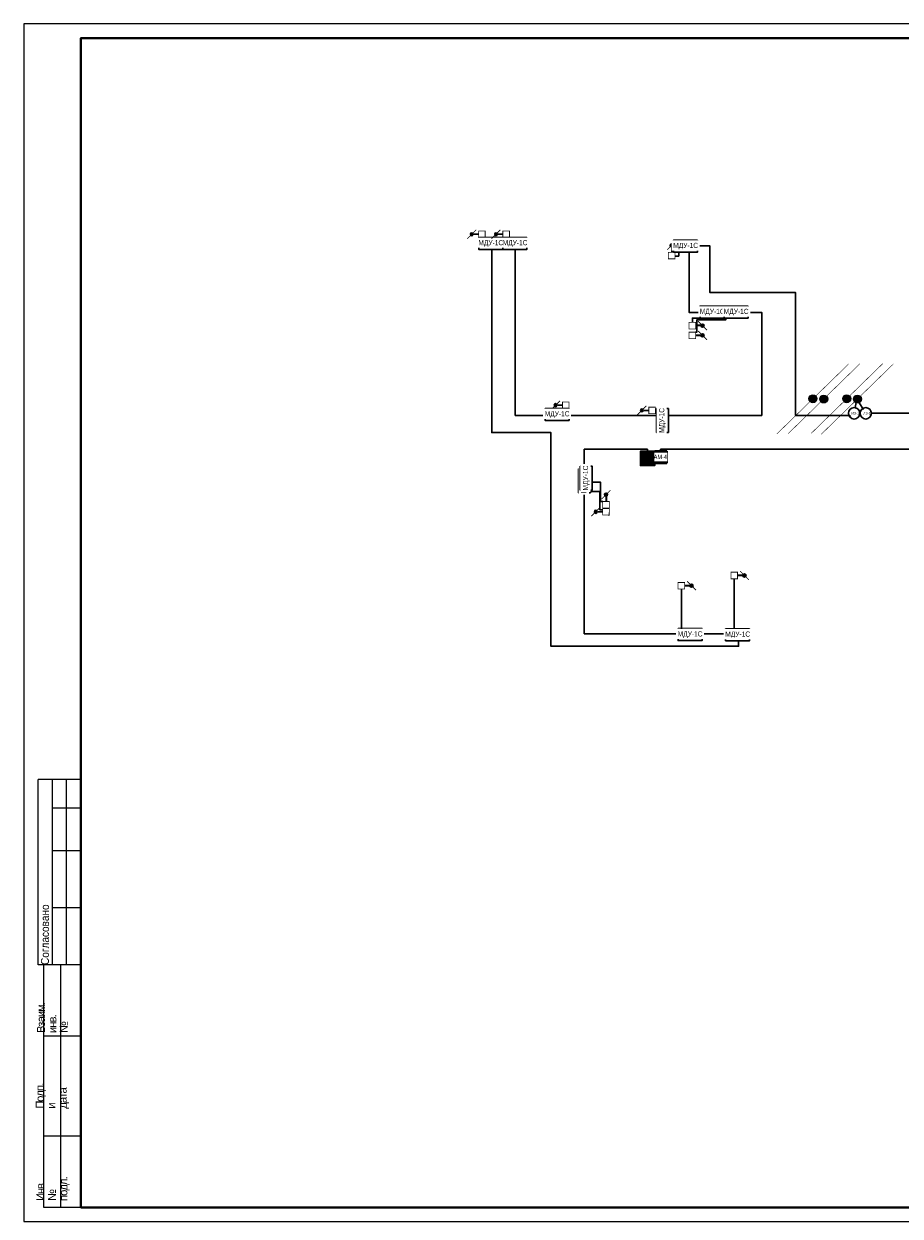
# Model space of a CAD drawing. Header units: millimetres. Extents: x -195178 to 1761886, y 140622 to 301105.
# Tile 37 of 131: x 238054 to 268762, y 224498 to 266305. Entities that reach past the tile are written whole.
import ezdxf
from ezdxf.enums import TextEntityAlignment as Align

# ---------------------------------------------------------------- set-up
doc = ezdxf.new("R2010")
doc.units = ezdxf.units.MM
doc.set_wipeout_variables(frame=1)
for name, color, linetype, lineweight in [('_АПС_Оборудование', 1, 'Continuous', 30), ('format-line3', 7, 'Continuous', 13), ('RC-Извещатели_пожарные', 1, 'Continuous', 30), ('Воздуховоды', 7, 'Continuous', 18), ('Рамка', 7, 'Continuous', 18), ('СС-011-ПОЖ-СИГНАЛИЗАЦИЯ', 1, 'Continuous', 30), ('УГО АПС и АПЗ$0$_АПС_Оборудование', 1, 'Continuous', 30), ('УГО АПС и АПЗ$0$СС-011-ПОЖ-СИГНАЛИЗАЦИЯ', 1, 'Continuous', 30)]:
    doc.layers.add(name, color=color, linetype=linetype, lineweight=lineweight)
for name, color, linetype in [('EI_HATCH_GALV', 7, 'Continuous'), ('АПС', 5, 'Continuous'), ('АПС_Оборудование', 1, 'Continuous'), ('формат', 250, 'Continuous')]:
    doc.layers.add(name, color=color, linetype=linetype)
doc.styles.add('Arial', font='arial.ttf', dxfattribs={"width": 0.9, "height": 700})
doc.styles.add('Arial Narrow', font='ARIALN.TTF', dxfattribs={"width": 0.9, "height": 600})
doc.styles.add('CP.Text', font='arial.ttf')

# ---------------------------------------------------------------- blocks, each defined once
blk = doc.blocks.new('*U29')
for p, q in [((-574, 155), (-589, 155)), ((-589, 90), (-589, 155)), ((-574, 145), (-584, 145)), ((-574, 130), (-584, 130)), ((-574, 110), (-584, 110)), ((-587, 90), (-589, 90)), ((-587, 5), (-587, 90)), ((-574, 90), (-587, 90)), ((-581, 5), (-581, 90)), ((-574, 65), (-587, 65)), ((-574, 30), (-587, 30)), ((-574, 5), (-587, 5))]:
    blk.add_line(p, q)
at = {"color": 0, "lineweight": 0}
blk.add_lwpolyline([(-594, 0), (0, 0), (0, 420), (-594, 420)], close=True, dxfattribs=at)
at = {"lineweight": 40}
blk.add_lwpolyline([(-574, 5), (-5, 5), (-5, 415), (-574, 415)], close=True, dxfattribs=at)
at = {"layer": 'format-line3', "linetype": 'ByBlock'}
for p, q in [((-584, 90), (-584, 155)), ((-579, 90), (-579, 155))]:
    blk.add_line(p, q, dxfattribs=at)
at = {"char_height": 2.8, "width": 0.2, "attachment_point": 4, "rotation": 90, "line_spacing_factor": 0.857143, "style": 'Arial'}
for s, insert in [('{\\W0.45993; }Согласовано', (-586.58, 90)), ('{\\W0.62543;\\T0.75; \\W1;Взаим. инв. №}', (-584, 66.14)), ('{\\W0.5838;\\T0.8; \\W1;Подп. и дата}', (-584, 39.63)), ('{\\W0.5838;\\T0.8; \\W1;Инв. № подл.}', (-583.77, 7.25))]:
    blk.add_mtext(s, dxfattribs=dict(at, insert=insert))
at = {"style": 'Arial', "width": 0.9, "flags": 8}
blk.add_attdef('FORMAT', (-36.87, 1.26), '', height=2.8, dxfattribs=at)
blk = doc.blocks.new('озк_пр')
at = {"layer": 'УГО АПС и АПЗ$0$_АПС_Оборудование', "ltscale": 200}
h = blk.add_hatch(color=1, dxfattribs=at)
h.dxf.hatch_style = 1
h.paths.add_polyline_path([(468761, -41723, 1), (468650, -41723, 1)])
at = {"color": 1, "const_width": 29.5}
blk.add_lwpolyline([(468549, -41567), (468666, -41684)], dxfattribs=at)
at = {"layer": 'УГО АПС и АПЗ$0$_АПС_Оборудование', "color": 1, "lineweight": 35, "ltscale": 200}
blk.add_line((468636, -41723), (468463, -41723), dxfattribs=at)
at = {"layer": 'УГО АПС и АПЗ$0$_АПС_Оборудование', "color": 1, "const_width": 29.5}
blk.add_lwpolyline([(468233, -41839), (468463, -41839), (468463, -41608), (468232, -41608)], close=True, dxfattribs=at)
blk.add_lwpolyline([(468745, -41762), (468862, -41880)], dxfattribs=at)
at = {"layer": 'УГО АПС и АПЗ$0$_АПС_Оборудование', "color": 1}
blk.add_circle((468706, -41723), 55.4, dxfattribs=at)
blk = doc.blocks.new('озк_выт')
at = {"layer": 'УГО АПС и АПЗ$0$_АПС_Оборудование', "ltscale": 200}
h = blk.add_hatch(color=5, dxfattribs=at)
h.dxf.hatch_style = 1
h.paths.add_polyline_path([(468756, -41333, 1), (468645, -41333, 1)])
at = {"color": 5, "const_width": 29.5}
blk.add_lwpolyline([(468544, -41177), (468661, -41294)], dxfattribs=at)
at = {"layer": 'УГО АПС и АПЗ$0$_АПС_Оборудование', "color": 5, "lineweight": 35, "ltscale": 200}
blk.add_line((468631, -41333), (468458, -41334), dxfattribs=at)
at = {"layer": 'УГО АПС и АПЗ$0$_АПС_Оборудование', "color": 5, "const_width": 29.5}
blk.add_lwpolyline([(468227, -41449), (468458, -41449), (468458, -41218), (468227, -41218)], close=True, dxfattribs=at)
blk.add_lwpolyline([(468740, -41373), (468857, -41490)], dxfattribs=at)
at = {"layer": 'УГО АПС и АПЗ$0$_АПС_Оборудование', "color": 5}
blk.add_circle((468700, -41333), 55.4, dxfattribs=at)
blk = doc.blocks.new('пд_выт')
at = {"layer": 'Воздуховоды', "true_color": 0xcd6928}
h = blk.add_hatch(color=32, dxfattribs=at)
h.dxf.hatch_style = 1
h.paths.add_polyline_path([(468770, -40558, 1), (468659, -40558, 1)])
at = {"layer": 'Воздуховоды', "color": 32, "lineweight": 30, "true_color": 0xcd6928}
blk.add_line((468645, -40558), (468472, -40558), dxfattribs=at)
at = {"layer": 'Воздуховоды', "color": 32, "true_color": 0xcd6928, "const_width": 29.5}
blk.add_lwpolyline([(468242, -40674), (468472, -40673), (468472, -40443), (468241, -40443)], close=True, dxfattribs=at)
for points in [[(468558, -40401), (468675, -40519)], [(468754, -40597), (468871, -40714)]]:
    blk.add_lwpolyline(points, dxfattribs=at)
at = {"layer": 'Воздуховоды', "color": 32, "true_color": 0xcd6928}
blk.add_circle((468715, -40558), 55.4, dxfattribs=at)
blk = doc.blocks.new('пд_пр')
at = {"layer": 'Воздуховоды', "true_color": 0x008800}
h = blk.add_hatch(color=96, dxfattribs=at)
h.dxf.hatch_style = 1
h.paths.add_polyline_path([(468765, -40912, 1), (468654, -40912, 1)])
at = {"layer": 'Воздуховоды', "color": 96, "lineweight": 30, "true_color": 0x008800}
blk.add_line((468640, -40912), (468467, -40912), dxfattribs=at)
at = {"layer": 'Воздуховоды', "color": 96, "true_color": 0x008800, "const_width": 29.5}
blk.add_lwpolyline([(468237, -41028), (468468, -41028), (468467, -40797), (468237, -40797)], close=True, dxfattribs=at)
for points in [[(468553, -40755), (468671, -40873)], [(468749, -40951), (468867, -41069)]]:
    blk.add_lwpolyline(points, dxfattribs=at)
at = {"layer": 'Воздуховоды', "color": 96, "true_color": 0x008800}
blk.add_circle((468710, -40912), 55.4, dxfattribs=at)
blk = doc.blocks.new('УДП')
at = {"color": 30}
blk.add_wipeout([(324223, -148669), (324222, -149169), (323722, -149169), (323723, -148669)], dxfattribs=at).dxf.layer = 'RC-Извещатели_пожарные'
blk.add_wipeout([(323722, -149169), (323723, -148669), (324223, -148669), (324222, -149169)], dxfattribs=at).dxf.layer = 'RC-Извещатели_пожарные'
at = {"layer": 'EI_HATCH_GALV', "lineweight": 30, "true_color": 0xffffff}
h = blk.add_hatch(color=7, dxfattribs=at)
h.dxf.hatch_style = 1
h.paths.add_polyline_path([(324223, -148669), (324222, -149169), (323722, -149169), (323723, -148669)])
at = {"layer": 'RC-Извещатели_пожарные', "color": 30, "ltscale": 30}
blk.add_lwpolyline([(324223, -148669), (324222, -149169), (323722, -149169), (323723, -148669)], close=True, dxfattribs=at)
at = {"layer": 'RC-Извещатели_пожарные', "color": 30, "ltscale": 30, "const_width": 37.5}
blk.add_lwpolyline([(323823, -148769, 1), (324123, -148769, 1)], format="xyb", dxfattribs=at)
blk.add_lwpolyline([(323972, -148919), (323972, -149069)], dxfattribs=at)
at = {"color": 30, "lineweight": 30, "style": 'Arial Narrow', "width": 0.9}
blk.add_text('ДУ', height=100, dxfattribs=at).set_placement((323814, -149078), align=Align.MIDDLE_CENTER)
blk = doc.blocks.new('_МДУ')
at = {"color": 1}
blk.add_wipeout([(-350, 175), (350, 175), (350, -175), (-350, -175)], dxfattribs=at)
at = {"layer": 'АПС', "color": 1, "lineweight": 30, "ltscale": 200}
blk.add_lwpolyline([(350, 175), (-350, 175), (-350, -175), (350, -175)], close=True, dxfattribs=at)
at = {"layer": 'АПС', "color": 0, "lineweight": 30, "ltscale": 200, "insert": (3, 0), "char_height": 150, "width": 668.29, "attachment_point": 5, "style": 'Arial Narrow', "bg_fill": 2}
blk.add_mtext('МДУ-1C', dxfattribs=at)
blk = doc.blocks.new('ам-4')
blk.add_wipeout([(-197, 213), (223, 213), (223, -207), (-197, -207)]).dxf.layer = 'АПС_Оборудование'
at = {"layer": 'EI_HATCH_GALV', "lineweight": 30, "true_color": 0xffffff}
h = blk.add_hatch(color=7, dxfattribs=at)
h.dxf.hatch_style = 1
h.paths.add_polyline_path([(223, -207), (-197, -207), (-197, 213), (223, 213)])
at = {"layer": '_АПС_Оборудование', "lineweight": 40, "ltscale": 100}
blk.add_lwpolyline([(223, -207), (-197, -207), (-197, 213), (223, 213)], close=True, dxfattribs=at)
at = {"layer": '_АПС_Оборудование', "ltscale": 100, "insert": (15, 13), "char_height": 150.98, "attachment_point": 5, "style": 'Arial Narrow', "bg_fill": 2}
blk.add_mtext_dynamic_manual_height_columns('\\pxi-0.17961;АМ-4', width=300, gutter_width=144375, heights=[0], dxfattribs=at)
blk = doc.blocks.new('*U83')
h = blk.add_hatch(color=256)
edge = h.paths.add_edge_path()
edge.add_arc((0, 0), 38.7, 0, 360)
for points in [[(348, 348, 0, 50, 0), (206, 206, 5, 5, 0), (0, 0, 5, 5, 0)], [(0, 0, 0, 50, 0), (-141, -141, 5, 5, 0), (-348, -348, 5, 5, 0)]]:
    blk.add_lwpolyline(points, format="xyseb")
blk.add_circle((0, 0), 38.7)
blk = doc.blocks.new('*U80')
h = blk.add_hatch(color=256)
edge = h.paths.add_edge_path()
edge.add_arc((0, 0), 38.7, 0, 360)
for points in [[(0, 0, 0, 50, 0), (141, 141, 5, 5, 0), (348, 348, 5, 5, 0)], [(-348, -348, 0, 50, 0), (-206, -206, 5, 5, 0), (0, 0, 5, 5, 0)]]:
    blk.add_lwpolyline(points, format="xyseb")
blk.add_circle((0, 0), 38.7)
blk = doc.blocks.new('ИЗ-1')
blk.add_wipeout([(469979, -66893), (470179, -67093), (470379, -66893), (470179, -66693)])
blk.add_circle((470179, -66893), 200)
at = {"layer": 'УГО АПС и АПЗ$0$СС-011-ПОЖ-СИГНАЛИЗАЦИЯ', "color": 1, "style": 'CP.Text', "width": 0.8}
blk.add_text('ИЗ-1', height=90, dxfattribs=at).set_placement((470079, -66939))

msp = doc.modelspace()

# ---------------------------------------------------------------- linework, layer by layer
at = {"layer": 'Рамка'}
msp.add_lwpolyline([(240054, 224805), (296954, 224805), (296954, 265805), (240054, 265805)], close=True, dxfattribs=at)
at = {"layer": 'СС-011-ПОЖ-СИГНАЛИЗАЦИЯ', "color": 1, "lineweight": 30}
for points in [[(269300, 251387), (260370, 251387), (260370, 251084), (259904, 251084), (259904, 251387), (257690, 251387), (257690, 244921), (263099, 244921), (263099, 244483), (256523, 244483), (256523, 251973), (254449, 251973), (254449, 258549), (255275, 258549), (255275, 252572), (263910, 252572), (263910, 256184), (261368, 256184), (261368, 258517), (262097, 258517), (262097, 256881), (265098, 256881), (265098, 252572), (267125, 252572), (267249, 253150)], [(267249, 253150), (267556, 252650), (271185, 252650)]]:
    msp.add_lwpolyline(points, dxfattribs=at)
at = {"layer": 'СС-011-ПОЖ-СИГНАЛИЗАЦИЯ', "color": 30, "lineweight": 30, "ltscale": 100, "true_color": 0xf26722}
msp.add_lwpolyline([(260894, 258162), (261004, 258162), (261004, 258300)], dxfattribs=at)

# ---------------------------------------------------------------- block references
at = {"xscale": 3.600000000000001, "yscale": 3.600000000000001, "zscale": 3.600000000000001, "rotation": 359.2880171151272}
for name, p in [('*U83', (265706, 253158)), ('*U80', (266083, 253150)), ('*U80', (266889, 253158)), ('*U83', (267265, 253150))]:
    msp.add_blockref(name, p, dxfattribs=at)
at = {"layer": 'СС-011-ПОЖ-СИГНАЛИЗАЦИЯ', "lineweight": 30, "xscale": -1}
for name, p in [('пд_выт', (722462, 299484)), ('пд_выт', (725401, 293490)), ('пд_пр', (728421, 293663)), ('пд_выт', (726810, 289754))]:
    msp.add_blockref(name, p, dxfattribs=at)
at = {"layer": 'СС-011-ПОЖ-СИГНАЛИЗАЦИЯ', "lineweight": 30, "rotation": 90}
for p in [(219033, -210168), (216732, -218909)]:
    msp.add_blockref('озк_пр', p, dxfattribs=at)
at = {"layer": 'СС-011-ПОЖ-СИГНАЛИЗАЦИЯ', "lineweight": 30}
for p in [(-206863, 297056), (-206863, 296714), (-205394, 288296), (-207248, 287936)]:
    msp.add_blockref('озк_выт', p, dxfattribs=at)
at = {"layer": 'формат', "xscale": 100, "yscale": 100, "zscale": 100}
msp.add_blockref('*U29', (297454, 224305), dxfattribs=at)

# ---------------------------------------------------------------- next in the draw order: block references
at = {"layer": '_АПС_Оборудование', "color": 0, "lineweight": 30, "xscale": 1.2, "yscale": 1.2, "zscale": 1.2}
for p in [(254414, 258607), (261242, 258510), (262173, 256197), (256739, 252607), (261399, 244888), (263066, 244881)]:
    msp.add_blockref('_МДУ', p, dxfattribs=at)
at = {"layer": '_АПС_Оборудование', "color": 0, "lineweight": 30, "xscale": 1.2, "yscale": 1.2, "zscale": 1.2, "rotation": 90}
for p in [(260432, 252397), (257700, 250282)]:
    msp.add_blockref('_МДУ', p, dxfattribs=at)
at = {"layer": 'RC-Извещатели_пожарные', "lineweight": 30}
msp.add_blockref('ИЗ-1', (-202623, 319542), dxfattribs=at)
at = {"layer": 'СС-011-ПОЖ-СИГНАЛИЗАЦИЯ', "lineweight": 30}
msp.add_blockref('УДП', (-64062, 399986), dxfattribs=at)

# ---------------------------------------------------------------- next in the draw order: linework, layer by layer
at = {"layer": 'СС-011-ПОЖ-СИГНАЛИЗАЦИЯ', "color": 30, "lineweight": 30, "ltscale": 100}
for points in [[(261753, 255987), (261482, 255987), (261482, 255838)], [(262949, 246847), (262949, 245091)], [(261095, 246487), (261095, 245098)]]:
    msp.add_lwpolyline(points, dxfattribs=at)

# ---------------------------------------------------------------- next in the draw order: block references
at = {"layer": '_АПС_Оборудование', "color": 0, "lineweight": 30, "xscale": 1.2, "yscale": 1.2, "zscale": 1.2}
msp.add_blockref('_МДУ', (263013, 256197), dxfattribs=at)
at = {"layer": '_АПС_Оборудование'}
msp.add_blockref('ам-4', (260358, 251105), dxfattribs=at)
at = {"layer": '_АПС_Оборудование', "color": 0, "lineweight": 30, "xscale": 1.2, "yscale": 1.2, "zscale": 1.2, "rotation": 90}
msp.add_blockref('_МДУ', (257763, 250374), dxfattribs=at)
at = {"layer": 'RC-Извещатели_пожарные', "lineweight": 30}
msp.add_blockref('ИЗ-1', (-203029, 319542), dxfattribs=at)
at = {"layer": 'СС-011-ПОЖ-СИГНАЛИЗАЦИЯ', "lineweight": 30, "xscale": -1}
msp.add_blockref('пд_выт', (723312, 299484), dxfattribs=at)

# ---------------------------------------------------------------- next in the draw order: linework, layer by layer
at = {"layer": 'СС-011-ПОЖ-СИГНАЛИЗАЦИЯ', "color": 30, "lineweight": 30, "ltscale": 100}
for points in [[(261595, 255495), (261639, 255495), (261639, 255930), (262655, 255930), (262655, 255987)], [(258340, 249554), (258265, 249554), (258265, 250234), (257973, 250234)], [(257910, 249903), (258244, 249903), (258244, 249260), (258338, 249260)]]:
    msp.add_lwpolyline(points, dxfattribs=at)

# ---------------------------------------------------------------- next in the draw order: block references
at = {"layer": '_АПС_Оборудование', "color": 0, "lineweight": 30, "xscale": 1.2, "yscale": 1.2, "zscale": 1.2}
msp.add_blockref('_МДУ', (255264, 258607), dxfattribs=at)

doc.saveas('drawing.dxf')
